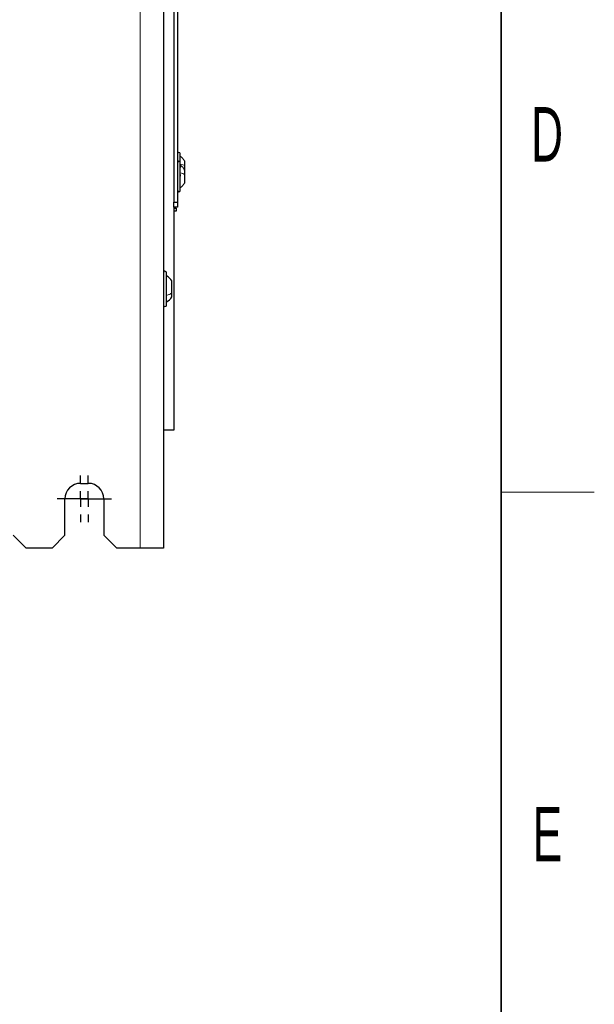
# Model space of a CAD drawing. Header units: millimetres. Extents: x 5 to 418, y 2 to 292.
# Tile 82 of 93: x 377 to 414, y 69 to 133. Entities that reach past the tile are written whole.
import ezdxf

# ---------------------------------------------------------------- set-up
doc = ezdxf.new("R2010")
doc.units = ezdxf.units.MM
doc.layers.add('SLD-0', color=7, linetype='Continuous')
doc.styles.add('SLDTEXTSTYLE0', font='TXT', dxfattribs={"width": 0.605})

# ---------------------------------------------------------------- blocks, each defined once
blk = doc.blocks.new('SW_CENTERMARKSYMBOL_0')
at = {"layer": 'SLD-0', "color": 0}
for p, q in [((0, 1), (0, 1.5)), ((-1, 0), (-1.5, 0)), ((0, 0), (-0.5, 0)), ((0, 0), (0, 0.5)), ((0, 0), (0, -0.5)), ((0, 0), (0.5, 0)), ((1, 0), (1.5, 0)), ((0, -1), (0, -1.5))]:
    blk.add_line(p, q, dxfattribs=at)
blk = doc.blocks.new('SW_CENTERMARKSYMBOL_1')
at = {"layer": 'SLD-0', "color": 0}
for p, q in [((0, 1), (0, 1.5)), ((-1, 0), (-1.5, 0)), ((0, 0), (-0.5, 0)), ((0, 0), (0, 0.5)), ((0, 0), (0, -0.5)), ((0, 0), (0.5, 0)), ((1, 0), (1.5, 0)), ((0, -1), (0, -1.5))]:
    blk.add_line(p, q, dxfattribs=at)

msp = doc.modelspace()

# ---------------------------------------------------------------- linework, layer by layer
at = {"color": 7, "linetype": 'Continuous', "lineweight": 18}
msp.add_line((384.7626, 98.6404), (384.7626, 260.3071), dxfattribs=at)
at = {"color": 7, "linetype": 'Continuous', "lineweight": 25}
for p, q in [((386.2626, 260.3071), (386.2626, 98.6404)), ((386.9293, 157.8071), (386.9293, 120.8904)), ((387.1793, 157.8071), (387.1793, 120.8904)), ((387.346, 123.4404), (387.346, 124.0071)), ((387.6376, 123.2338), (387.6376, 123.5196)), ((387.346, 121.6404), (387.346, 123.4404)), ((387.6376, 122.9529), (387.6376, 123.2338)), ((387.6376, 122.6672), (387.6376, 122.9529)), ((387.6376, 122.1279), (387.6376, 122.6672)), ((386.9293, 120.8904), (387.1793, 120.8904)), ((386.9293, 120.5571), (386.9293, 120.8904)), ((387.1793, 120.5571), (386.9293, 120.5571)), ((386.9293, 120.5571), (386.9293, 106.2237)), ((386.9293, 120.5071), (387.096, 120.5071)), ((387.096, 120.3071), (386.9293, 120.3071)), ((387.096, 120.5071), (387.096, 120.3071)), ((387.1793, 120.8904), (387.1793, 120.5571)), ((386.4626, 114.7904), (386.4626, 116.3404)), ((386.8126, 115.0504), (386.8126, 115.8204)), ((386.4626, 114.2737), (386.4626, 114.7904)), ((386.8126, 114.7937), (386.8126, 115.0504)), ((386.9293, 106.2237), (386.2626, 106.2237)), ((380.9293, 102.8071), (381.4293, 102.8071)), ((379.9293, 99.4737), (379.9293, 101.8071)), ((382.4293, 101.8071), (382.4293, 99.4737)), ((376.596, 99.4737), (377.4293, 98.6404)), ((379.096, 98.6404), (379.9293, 99.4737)), ((382.4293, 99.4737), (383.2626, 98.6404)), ((379.096, 98.6404), (377.4293, 98.6404)), ((384.7626, 98.6404), (383.2626, 98.6404)), ((386.2626, 98.6404), (384.7626, 98.6404))]:
    msp.add_line(p, q, dxfattribs=at)
for centre, radius, start, end in [((387.2626, 124.0071), 0.0833, 0, 180), ((387.2626, 123.4404), 0.0833, 0, 180), ((387.2626, 121.6404), 0.0833, 180, 360), ((386.3626, 116.3404), 0.1, 0, 180), ((385.9647, 115.2444), 1.025, 34.188104, 60.939437), ((385.9647, 115.3697), 1.025, 299.060563, 325.811896), ((386.3626, 114.2737), 0.1, 180, 360), ((380.9293, 101.8071), 1, 90, 180), ((381.4293, 101.8071), 1, 0, 90)]:
    msp.add_arc(centre, radius, start, end, dxfattribs=at)
for points, knots in [([(387.6376, 123.5196), (387.5982, 123.5814), (387.5194, 123.705), (387.4038, 123.7953), (387.346, 123.8404)], [0, 0, 0, 0, 0.4999999, 1, 1, 1, 1]), ([(387.3174, 123.2449), (387.3213, 123.244), (387.3291, 123.2423), (387.3383, 123.23), (387.3444, 123.2109), (387.3467, 123.1862), (387.3445, 123.1594), (387.3384, 123.1346), (387.3292, 123.1143), (387.3214, 123.1062), (387.3174, 123.1022)], [0, 0, 0, 0, 0.1252207, 0.2494814, 0.3743239, 0.4990613, 0.6238954, 0.7493873, 0.8744403, 1, 1, 1, 1]), ([(387.6376, 122.9529), (387.5982, 123.0147), (387.5194, 123.1384), (387.4038, 123.2286), (387.346, 123.2737)], [0, 0, 0, 0, 0.4999999, 1, 1, 1, 1]), ([(387.3174, 122.6782), (387.3213, 122.6774), (387.3291, 122.6756), (387.3383, 122.6633), (387.3444, 122.6442), (387.3467, 122.6195), (387.3445, 122.5927), (387.3384, 122.568), (387.3292, 122.5476), (387.3214, 122.5396), (387.3174, 122.5355)], [0, 0, 0, 0, 0.1252207, 0.2494814, 0.3743239, 0.4990613, 0.6238954, 0.7493873, 0.8744403, 1, 1, 1, 1]), ([(387.346, 121.8071), (387.4038, 121.8522), (387.5194, 121.9424), (387.5982, 122.0661), (387.6376, 122.1279)], [0, 0, 0, 0, 0.5000001, 1, 1, 1, 1])]:
    msp.add_open_spline(points, degree=3, knots=knots, dxfattribs=at)
at = {"color": 7, "linetype": 'Continuous', "lineweight": 18}
for points in [[(387.346, 123.3325), (387.4038, 123.3186), (387.5194, 123.2909), (387.5982, 123.2529), (387.6376, 123.2338)], [(387.346, 122.7658), (387.4038, 122.7519), (387.5194, 122.7242), (387.5982, 122.6862), (387.6376, 122.6672)], [(386.4626, 114.8904), (386.5303, 114.9119), (386.6658, 114.955), (386.7637, 115.0186), (386.8126, 115.0504)]]:
    msp.add_open_spline(points, degree=3, dxfattribs=at)
at = {"layer": 'SLD-0', "lineweight": 35}
msp.add_line((408, 12), (408, 282.5), dxfattribs=at)
at = {"layer": 'SLD-0', "lineweight": 18}
msp.add_line((408, 102.25), (414, 102.25), dxfattribs=at)

# ---------------------------------------------------------------- block references
at = {"layer": 'SLD-0', "color": 7}
for name, p in [('SW_CENTERMARKSYMBOL_0', (380.9293, 101.8071)), ('SW_CENTERMARKSYMBOL_1', (381.4293, 101.8071))]:
    msp.add_blockref(name, p, dxfattribs=at)

# ---------------------------------------------------------------- texts
at = {"layer": 'SLD-0', "char_height": 3.5, "attachment_point": 2, "style": 'SLDTEXTSTYLE0'}
for s, insert in [('D', (410.9597, 127.0011)), ('E', (410.9816, 82.0011))]:
    msp.add_mtext(s, dxfattribs=dict(at, insert=insert))

doc.saveas('drawing.dxf')
